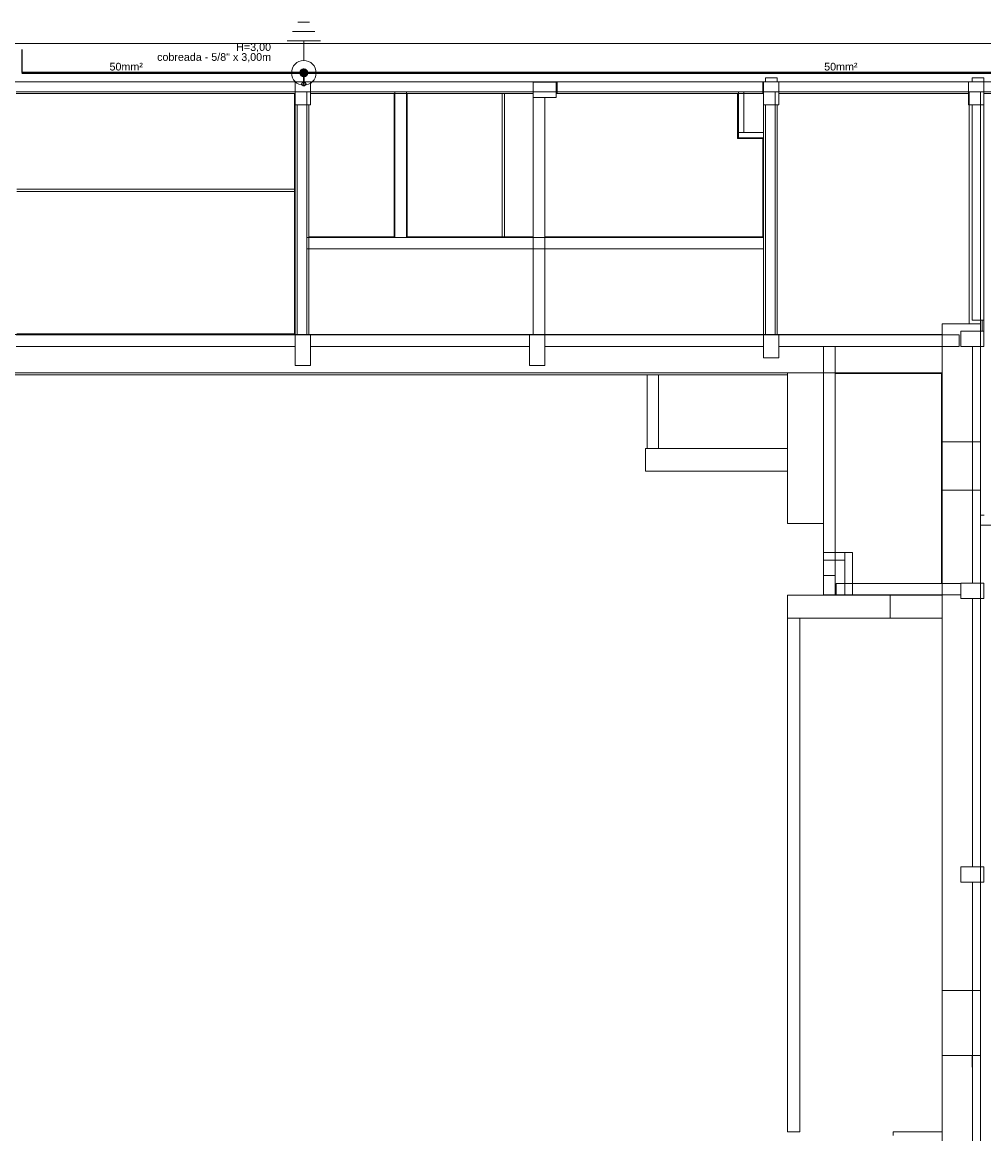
# Model space of a CAD drawing. Header units: millimetres. Extents: x 4477830 to 4478275, y -30323838 to -30323445.
# Tile 9 of 124: x 4478001 to 4478026, y -30323782 to -30323753. Entities that reach past the tile are written whole.
import ezdxf

# ---------------------------------------------------------------- set-up
doc = ezdxf.new("R2010")
doc.units = ezdxf.units.MM
doc.linetypes.add('NULL', pattern=[0])
for name, color, linetype, lineweight in [('IFC-Lance de escada-Contorno', 32, 'Continuous', 5), ('IFC-Parede padrão-Contorno', 44, 'Continuous', 5), ('IFC-Parede-Contorno', 42, 'Continuous', 5), ('IFC-Pilar-Contorno', 83, 'Continuous', 5), ('IFC-Viga-Contorno', 66, 'Continuous', 5), ('P-Simbol', 5, 'Continuous', 20), ('PR-Condutos', 150, 'Continuous', 25), ('PR-Haste de aterramento', 9, 'Continuous', 18), ('PR-Textos conduto', 7, 'Continuous', 9), ('Textos', 7, 'Continuous', 9)]:
    doc.layers.add(name, color=color, linetype=linetype, lineweight=lineweight)
doc.styles.add('ARIAL', font='arial.ttf')

msp = doc.modelspace()

# ---------------------------------------------------------------- hatches: boundary and pattern name
at = {"layer": 'P-Simbol', "linetype": 'Continuous'}
msp.add_hatch(color=5, dxfattribs=at).paths.add_polyline_path([(4478008.21, -30323753.933), (4478008.21, -30323753.924), (4478008.209, -30323753.915), (4478008.207, -30323753.906), (4478008.204, -30323753.897), (4478008.201, -30323753.889), (4478008.196, -30323753.881), (4478008.191, -30323753.873), (4478008.186, -30323753.866), (4478008.18, -30323753.859), (4478008.173, -30323753.853), (4478008.166, -30323753.847), (4478008.158, -30323753.843), (4478008.15, -30323753.838), (4478008.141, -30323753.835), (4478008.133, -30323753.832), (4478008.124, -30323753.83), (4478008.115, -30323753.829), (4478008.106, -30323753.828), (4478008.096, -30323753.829), (4478008.087, -30323753.83), (4478008.078, -30323753.832), (4478008.07, -30323753.835), (4478008.061, -30323753.838), (4478008.053, -30323753.843), (4478008.045, -30323753.847), (4478008.038, -30323753.853), (4478008.031, -30323753.859), (4478008.025, -30323753.866), (4478008.02, -30323753.873), (4478008.015, -30323753.881), (4478008.011, -30323753.889), (4478008.007, -30323753.897), (4478008.004, -30323753.906), (4478008.002, -30323753.915), (4478008.001, -30323753.924), (4478008.001, -30323753.933), (4478008.001, -30323753.942), (4478008.002, -30323753.952), (4478008.004, -30323753.96), (4478008.007, -30323753.969), (4478008.011, -30323753.978), (4478008.015, -30323753.986), (4478008.02, -30323753.993), (4478008.025, -30323754.001), (4478008.031, -30323754.007), (4478008.038, -30323754.014), (4478008.045, -30323754.019), (4478008.053, -30323754.024), (4478008.061, -30323754.028), (4478008.07, -30323754.032), (4478008.078, -30323754.035), (4478008.087, -30323754.037), (4478008.096, -30323754.038), (4478008.106, -30323754.038), (4478008.115, -30323754.038), (4478008.124, -30323754.037), (4478008.133, -30323754.035), (4478008.141, -30323754.032), (4478008.15, -30323754.028), (4478008.158, -30323754.024), (4478008.166, -30323754.019), (4478008.173, -30323754.014), (4478008.18, -30323754.007), (4478008.186, -30323754.001), (4478008.191, -30323753.993), (4478008.196, -30323753.986), (4478008.201, -30323753.978), (4478008.204, -30323753.969), (4478008.207, -30323753.96), (4478008.209, -30323753.952), (4478008.21, -30323753.942)])
at = {"layer": 'PR-Condutos', "linetype": 'Continuous', "true_color": 0x105689}
for points in [[(4478000.762, -30323753.325), (4478000.758, -30323753.325), (4478000.754, -30323753.933), (4478000.762, -30323753.925)], [(4478000.763, -30323753.325), (4478000.762, -30323753.325), (4478000.762, -30323753.925), (4478000.763, -30323753.925)], [(4478008.106, -30323753.822), (4478008.067, -30323753.967), (4478008.144, -30323753.967)], [(4478000.755, -30323753.925), (4478008.085, -30323753.926), (4478008.092, -30323753.925)], [(4478000.755, -30323753.926), (4478008.078, -30323753.927), (4478008.092, -30323753.926)], [(4478008.068, -30323753.93), (4478000.763, -30323753.927), (4478000.755, -30323753.93), (4478008.068, -30323753.93)], [(4478008.078, -30323753.927), (4478000.755, -30323753.927), (4478008.068, -30323753.93)], [(4478000.763, -30323753.93), (4478000.755, -30323753.933), (4478008.11, -30323753.933)], [(4478008.092, -30323753.93), (4478000.755, -30323753.93), (4478008.078, -30323753.933)], [(4478008.089, -30323753.941), (4478008.092, -30323753.933), (4478000.755, -30323753.933), (4478000.755, -30323753.941)], [(4478008.085, -30323753.926), (4478000.763, -30323753.925), (4478000.763, -30323753.926)], [(4478008.078, -30323753.927), (4478000.763, -30323753.926), (4478000.763, -30323753.927), (4478008.078, -30323753.927)], [(4478008.099, -30323754.215), (4478008.099, -30323753.941), (4478008.098, -30323754.22)], [(4478008.098, -30323753.941), (4478008.098, -30323754.221), (4478008.099, -30323753.945)], [(4478008.099, -30323753.925), (4478008.099, -30323754.215), (4478008.101, -30323753.947)], [(4478008.101, -30323754.03), (4478008.101, -30323753.941), (4478008.099, -30323754.218)], [(4478008.101, -30323754.03), (4478008.099, -30323754.217), (4478008.101, -30323754.216)], [(4478008.101, -30323753.926), (4478008.167, -30323753.926), (4478036.115, -30323753.926)], [(4478027.162, -30323753.929), (4478036.131, -30323753.929), (4478008.101, -30323753.927)], [(4478008.101, -30323753.93), (4478008.217, -30323753.93), (4478036.113, -30323753.93)], [(4478008.113, -30323753.925), (4478008.105, -30323753.941), (4478008.102, -30323753.925), (4478008.102, -30323754.217), (4478008.104, -30323753.949), (4478008.105, -30323754.216), (4478008.108, -30323753.95), (4478008.108, -30323754.216), (4478008.11, -30323753.947), (4478008.11, -30323754.049), (4478008.111, -30323753.946), (4478008.111, -30323754.217)], [(4478008.105, -30323754.214), (4478008.104, -30323753.949), (4478008.102, -30323754.215)], [(4478008.108, -30323754.214), (4478008.108, -30323753.948), (4478008.105, -30323754.214)], [(4478008.11, -30323754.049), (4478008.11, -30323753.941), (4478008.108, -30323754.216)], [(4478008.111, -30323754.216), (4478008.111, -30323753.946), (4478008.108, -30323754.214)], [(4478008.113, -30323754.218), (4478008.113, -30323753.945), (4478008.111, -30323754.215)], [(4478008.114, -30323753.945), (4478008.113, -30323753.941), (4478008.113, -30323754.22)], [(4478008.113, -30323754), (4478008.113, -30323754.219), (4478008.113, -30323754.221)], [(4478008.163, -30323753.925), (4478008.119, -30323753.926), (4478036.131, -30323753.926)], [(4478008.12, -30323753.926), (4478008.119, -30323753.927), (4478036.131, -30323753.927)], [(4478008.123, -30323753.927), (4478008.119, -30323753.93), (4478036.131, -30323753.93)], [(4478008.128, -30323753.93), (4478008.119, -30323753.933), (4478036.131, -30323753.933)], [(4478008.119, -30323753.937), (4478036.131, -30323753.937), (4478008.135, -30323753.933)], [(4478036.131, -30323753.941), (4478008.148, -30323753.939), (4478008.119, -30323753.941)], [(4478036.131, -30323753.941), (4478008.151, -30323753.941), (4478008.119, -30323753.941)], [(4478008.123, -30323753.939), (4478036.131, -30323753.939), (4478008.142, -30323753.937)], [(4478008.163, -30323753.925), (4478036.115, -30323753.926), (4478036.116, -30323753.925)], [(4478036.115, -30323753.926), (4478008.167, -30323753.926), (4478036.111, -30323753.927)], [(4478008.186, -30323753.927), (4478036.105, -30323753.929), (4478036.114, -30323753.927)], [(4478008.186, -30323753.927), (4478008.186, -30323753.927), (4478036.114, -30323753.927)], [(4478036.102, -30323753.93), (4478008.217, -30323753.93), (4478036.111, -30323753.933)], [(4478008.255, -30323753.933), (4478008.255, -30323753.933), (4478036.111, -30323753.933)], [(4478036.107, -30323753.937), (4478036.112, -30323753.933), (4478008.255, -30323753.933)], [(4478008.293, -30323753.937), (4478008.293, -30323753.937), (4478036.113, -30323753.937)], [(4478036.103, -30323753.939), (4478036.107, -30323753.937), (4478008.293, -30323753.937)], [(4478008.324, -30323753.939), (4478008.324, -30323753.939), (4478036.114, -30323753.939)], [(4478036.1, -30323753.941), (4478036.103, -30323753.939), (4478008.324, -30323753.939)], [(4478008.344, -30323753.941), (4478008.344, -30323753.941), (4478036.115, -30323753.941)], [(4478036.1, -30323753.941), (4478008.344, -30323753.941), (4478036.066, -30323753.941)], [(4478008.098, -30323754.222), (4478008.1, -30323754.228), (4478008.113, -30323754.221)]]:
    msp.add_hatch(color=146, dxfattribs=at).paths.add_polyline_path(points)

# ---------------------------------------------------------------- linework, layer by layer
at = {"layer": 'IFC-Lance de escada-Contorno', "color": 8, "lineweight": 5}
for p, q in [((4478017.023, -30323763.727), (4478020.727, -30323763.727)), ((4478017.023, -30323764.319), (4478017.023, -30323763.727)), ((4478017.023, -30323764.319), (4478020.727, -30323764.319))]:
    msp.add_line(p, q, dxfattribs=at)
at = {"layer": 'IFC-Parede padrão-Contorno', "color": 8, "lineweight": 5}
for p, q in [((4478016.955, -30323754.167), (4478028.216, -30323754.167)), ((4478000.603, -30323754.427), (4478001.936, -30323754.427)), ((4478001.936, -30323754.427), (4478023.309, -30323754.427)), ((4478007.865, -30323760.759), (4478007.865, -30323754.469)), ((4478008.185, -30323754.479), (4478008.185, -30323754.427)), ((4478008.185, -30323754.575), (4478008.185, -30323754.479)), ((4478010.465, -30323758.227), (4478010.465, -30323754.469)), ((4478010.485, -30323758.18), (4478010.485, -30323754.427)), ((4478010.785, -30323754.474), (4478010.785, -30323754.427)), ((4478010.785, -30323758.207), (4478010.785, -30323754.469)), ((4478010.785, -30323758.227), (4478010.785, -30323754.474)), ((4478010.805, -30323758.207), (4478010.805, -30323754.469)), ((4478013.285, -30323758.207), (4478013.285, -30323754.469)), ((4478013.345, -30323758.207), (4478013.345, -30323754.469)), ((4478014.693, -30323754.447), (4478014.703, -30323754.447)), ((4478019.423, -30323755.627), (4478019.423, -30323754.469)), ((4478019.443, -30323755.437), (4478019.443, -30323754.427)), ((4478019.583, -30323754.478), (4478019.583, -30323754.427)), ((4478019.583, -30323755.487), (4478019.583, -30323754.478)), ((4478020.103, -30323760.681), (4478020.103, -30323754.427)), ((4478020.103, -30323754.447), (4478020.103, -30323754.447)), ((4478020.403, -30323754.503), (4478020.403, -30323754.427)), ((4478023.309, -30323754.427), (4478035.763, -30323754.427)), ((4478025.463, -30323754.441), (4478025.463, -30323754.427)), ((4478025.463, -30323754.457), (4478025.463, -30323754.441)), ((4478025.463, -30323760.253), (4478025.463, -30323754.457)), ((4478025.763, -30323754.441), (4478025.763, -30323754.427)), ((4478025.763, -30323754.457), (4478025.763, -30323754.441)), ((4478025.763, -30323754.602), (4478025.763, -30323754.457)), ((4478007.885, -30323760.685), (4478007.885, -30323754.575)), ((4478008.185, -30323754.639), (4478008.185, -30323754.575)), ((4478008.185, -30323760.749), (4478008.185, -30323754.639)), ((4478020.403, -30323760.757), (4478020.403, -30323754.503)), ((4478025.763, -30323754.603), (4478025.763, -30323754.602)), ((4478025.763, -30323754.68), (4478025.763, -30323754.603)), ((4478025.763, -30323760.475), (4478025.763, -30323754.68)), ((4478019.423, -30323755.627), (4478019.443, -30323755.627)), ((4478019.423, -30323755.647), (4478019.423, -30323755.627)), ((4478019.423, -30323755.647), (4478020.083, -30323755.647)), ((4478019.443, -30323755.487), (4478019.443, -30323755.437)), ((4478019.443, -30323755.487), (4478019.577, -30323755.487)), ((4478019.577, -30323755.487), (4478019.583, -30323755.487)), ((4478020.079, -30323755.627), (4478020.083, -30323755.627)), ((4478020.083, -30323758.227), (4478020.083, -30323755.627)), ((4478000.623, -30323756.967), (4478007.865, -30323756.967)), ((4478000.623, -30323757.027), (4478007.865, -30323757.027)), ((4478008.185, -30323758.227), (4478008.191, -30323758.227)), ((4478008.191, -30323758.227), (4478008.202, -30323758.227)), ((4478008.202, -30323758.227), (4478008.312, -30323758.227)), ((4478008.235, -30323758.207), (4478010.465, -30323758.207)), ((4478008.235, -30323758.227), (4478010.465, -30323758.227)), ((4478008.312, -30323758.227), (4478008.683, -30323758.227)), ((4478008.683, -30323758.227), (4478009.057, -30323758.227)), ((4478009.057, -30323758.227), (4478019.862, -30323758.227)), ((4478010.485, -30323758.227), (4478010.485, -30323758.18)), ((4478010.785, -30323758.207), (4478014.094, -30323758.207)), ((4478014.394, -30323758.207), (4478020.083, -30323758.207)), ((4478016.955, -30323758.227), (4478020.083, -30323758.227)), ((4478019.862, -30323758.227), (4478020.092, -30323758.227)), ((4478020.083, -30323758.227), (4478020.083, -30323758.207)), ((4478020.083, -30323758.227), (4478020.103, -30323758.227)), ((4478020.092, -30323758.227), (4478020.103, -30323758.227)), ((4478008.185, -30323758.527), (4478008.202, -30323758.527)), ((4478008.202, -30323758.527), (4478008.683, -30323758.527)), ((4478008.683, -30323758.527), (4478019.488, -30323758.527)), ((4478019.488, -30323758.527), (4478019.862, -30323758.527)), ((4478019.862, -30323758.527), (4478019.981, -30323758.527)), ((4478019.981, -30323758.527), (4478020.092, -30323758.527)), ((4478020.092, -30323758.527), (4478020.099, -30323758.527)), ((4478020.099, -30323758.527), (4478020.103, -30323758.527)), ((4478025.463, -30323760.398), (4478025.463, -30323760.253)), ((4478024.763, -30323760.48), (4478025.216, -30323760.48)), ((4478024.763, -30323762.291), (4478024.763, -30323760.48)), ((4478025.216, -30323760.48), (4478025.763, -30323760.48)), ((4478025.463, -30323760.399), (4478025.463, -30323760.398)), ((4478025.463, -30323760.475), (4478025.463, -30323760.399)), ((4478025.463, -30323760.479), (4478025.463, -30323760.475)), ((4478025.463, -30323760.48), (4478025.463, -30323760.479)), ((4478025.76, -30323760.48), (4478025.763, -30323760.48)), ((4478025.763, -30323760.67), (4478025.763, -30323760.381)), ((4478025.763, -30323760.479), (4478025.763, -30323760.475)), ((4478025.763, -30323760.48), (4478025.763, -30323760.479)), ((4478025.763, -30323762.291), (4478025.763, -30323760.48)), ((4478025.803, -30323760.67), (4478025.803, -30323760.381)), ((4478000.623, -30323760.739), (4478007.865, -30323760.739)), ((4478000.623, -30323760.759), (4478005.694, -30323760.759)), ((4478007.885, -30323760.749), (4478007.885, -30323760.685)), ((4478007.885, -30323760.756), (4478007.885, -30323760.749)), ((4478007.885, -30323760.759), (4478007.885, -30323760.756)), ((4478008.185, -30323760.759), (4478008.185, -30323760.749)), ((4478020.103, -30323760.757), (4478020.103, -30323760.681)), ((4478020.103, -30323760.757), (4478020.4, -30323760.757)), ((4478020.4, -30323760.757), (4478020.403, -30323760.757)), ((4478017.062, -30323763.727), (4478017.062, -30323761.812)), ((4478017.362, -30323763.727), (4478017.362, -30323761.812)), ((4478020.727, -30323762.126), (4478020.727, -30323761.759)), ((4478020.814, -30323761.759), (4478021.667, -30323761.759)), ((4478021.667, -30323767.559), (4478021.667, -30323761.779)), ((4478021.967, -30323761.779), (4478024.743, -30323761.779)), ((4478024.743, -30323767.249), (4478024.743, -30323761.759)), ((4478020.727, -30323763.257), (4478020.727, -30323762.126)), ((4478024.763, -30323763.56), (4478024.763, -30323762.291)), ((4478025.763, -30323763.56), (4478025.763, -30323762.291)), ((4478020.727, -30323763.849), (4478020.727, -30323763.257)), ((4478024.763, -30323763.56), (4478025.579, -30323763.56)), ((4478024.763, -30323764.589), (4478024.763, -30323763.56)), ((4478024.946, -30323763.56), (4478025.763, -30323763.56)), ((4478025.763, -30323763.792), (4478025.763, -30323763.56)), ((4478020.727, -30323765.687), (4478020.727, -30323763.849)), ((4478021.667, -30323765.687), (4478021.667, -30323763.849)), ((4478025.763, -30323764.82), (4478025.763, -30323763.792)), ((4478024.763, -30323764.82), (4478024.763, -30323764.589)), ((4478024.763, -30323768.524), (4478024.763, -30323764.82)), ((4478024.763, -30323764.82), (4478025.579, -30323764.82)), ((4478024.946, -30323764.82), (4478025.763, -30323764.82)), ((4478025.763, -30323768.524), (4478025.763, -30323764.82)), ((4478025.763, -30323765.467), (4478025.767, -30323765.467)), ((4478025.767, -30323765.467), (4478025.775, -30323765.467)), ((4478025.775, -30323765.467), (4478025.852, -30323765.467)), ((4478020.727, -30323765.687), (4478020.778, -30323765.687)), ((4478020.778, -30323765.687), (4478021.132, -30323765.687)), ((4478021.132, -30323765.687), (4478021.667, -30323765.687)), ((4478025.763, -30323765.727), (4478025.767, -30323765.727)), ((4478025.767, -30323765.727), (4478025.775, -30323765.727)), ((4478025.775, -30323765.727), (4478035.139, -30323765.727)), ((4478021.667, -30323766.447), (4478022.027, -30323766.447)), ((4478021.667, -30323766.647), (4478021.856, -30323766.647)), ((4478021.856, -30323766.647), (4478022.217, -30323766.647)), ((4478022.027, -30323766.447), (4478022.217, -30323766.447)), ((4478021.687, -30323767.56), (4478021.687, -30323767.549)), ((4478021.687, -30323767.56), (4478023.403, -30323767.56)), ((4478021.967, -30323767.54), (4478021.992, -30323767.54)), ((4478023.403, -30323767.559), (4478024.676, -30323767.559)), ((4478023.403, -30323768.159), (4478023.403, -30323767.734)), ((4478024.676, -30323767.559), (4478024.763, -30323767.559)), ((4478020.723, -30323781.56), (4478020.723, -30323768.16)), ((4478020.723, -30323768.16), (4478020.727, -30323768.16)), ((4478021.043, -30323781.56), (4478021.043, -30323768.16)), ((4478023.403, -30323768.159), (4478023.49, -30323768.159)), ((4478023.49, -30323768.159), (4478024.763, -30323768.159)), ((4478024.763, -30323777.858), (4478024.763, -30323768.524)), ((4478025.763, -30323768.539), (4478025.763, -30323768.524)), ((4478025.763, -30323777.873), (4478025.763, -30323768.539)), ((4478024.763, -30323777.873), (4478024.763, -30323777.858)), ((4478024.763, -30323781.844), (4478024.763, -30323779.569)), ((4478024.946, -30323779.569), (4478025.763, -30323779.569)), ((4478025.763, -30323781.854), (4478025.763, -30323779.569)), ((4478020.723, -30323781.56), (4478021.043, -30323781.56)), ((4478023.483, -30323781.56), (4478024.561, -30323781.56)), ((4478023.483, -30323781.655), (4478023.483, -30323781.56)), ((4478023.483, -30323781.56), (4478024.763, -30323781.56)), ((4478024.561, -30323781.56), (4478024.763, -30323781.56))]:
    msp.add_line(p, q, dxfattribs=at)
at = {"layer": 'IFC-Parede-Contorno', "color": 8, "lineweight": 5}
for p, q in [((4477998.723, -30323753.167), (4478020.268, -30323753.167)), ((4478020.268, -30323753.167), (4478058.481, -30323753.167)), ((4477998.723, -30323754.167), (4478016.955, -30323754.167)), ((4478019.443, -30323755.621), (4478019.443, -30323755.487)), ((4478019.443, -30323755.627), (4478019.443, -30323755.621)), ((4478019.443, -30323755.627), (4478020.079, -30323755.627)), ((4478019.475, -30323755.487), (4478020.103, -30323755.487)), ((4478019.583, -30323755.487), (4478020.103, -30323755.487)), ((4478020.079, -30323755.627), (4478020.103, -30323755.622)), ((4478020.079, -30323755.627), (4478020.103, -30323755.627)), ((4478020.079, -30323755.627), (4478020.103, -30323755.627)), ((4478000.573, -30323760.759), (4478002.57, -30323760.759)), ((4478002.57, -30323760.759), (4478020.712, -30323760.759)), ((4478020.712, -30323760.759), (4478023.906, -30323760.759)), ((4478023.906, -30323760.759), (4478024.16, -30323760.759)), ((4478024.16, -30323760.759), (4478024.331, -30323760.759)), ((4478024.331, -30323760.759), (4478024.697, -30323760.759)), ((4478024.697, -30323760.759), (4478024.749, -30323760.759)), ((4478024.749, -30323760.759), (4478024.763, -30323760.759)), ((4477982.962, -30323761.759), (4478020.093, -30323761.759)), ((4477982.962, -30323761.812), (4478017.519, -30323761.812)), ((4478000.573, -30323761.759), (4478018.627, -30323761.759)), ((4478017.519, -30323761.812), (4478020.093, -30323761.812)), ((4478018.627, -30323761.759), (4478020.974, -30323761.759)), ((4478020.093, -30323761.759), (4478020.727, -30323761.759)), ((4478020.093, -30323761.812), (4478020.232, -30323761.812)), ((4478020.232, -30323761.812), (4478020.727, -30323761.812)), ((4478020.727, -30323761.795), (4478020.727, -30323761.759)), ((4478020.974, -30323761.759), (4478022.709, -30323761.759)), ((4478022.709, -30323761.759), (4478023.999, -30323761.759)), ((4478023.999, -30323761.759), (4478024.305, -30323761.759)), ((4478024.305, -30323761.759), (4478024.763, -30323761.759)), ((4478022.217, -30323767.485), (4478022.217, -30323766.447)), ((4478022.217, -30323766.447), (4478022.348, -30323766.447)), ((4478022.348, -30323766.447), (4478022.417, -30323766.447)), ((4478022.417, -30323767.176), (4478022.417, -30323766.447)), ((4478022.417, -30323767.485), (4478022.417, -30323767.176)), ((4478022.217, -30323767.559), (4478022.217, -30323767.485)), ((4478022.417, -30323767.559), (4478022.417, -30323767.485)), ((4478020.723, -30323767.56), (4478020.727, -30323767.56)), ((4478020.723, -30323768.16), (4478020.723, -30323767.56)), ((4478020.727, -30323767.559), (4478022.929, -30323767.559)), ((4478020.727, -30323768.053), (4478020.727, -30323767.559)), ((4478020.727, -30323767.56), (4478021.687, -30323767.56)), ((4478020.727, -30323768.159), (4478020.727, -30323767.734)), ((4478022.929, -30323767.559), (4478022.985, -30323767.559)), ((4478022.985, -30323767.559), (4478023.403, -30323767.559)), ((4478023.403, -30323767.599), (4478023.403, -30323767.559)), ((4478023.403, -30323767.56), (4478024.271, -30323767.56)), ((4478023.403, -30323767.734), (4478023.403, -30323767.56)), ((4478024.271, -30323767.56), (4478024.763, -30323767.56)), ((4478020.727, -30323768.159), (4478020.727, -30323768.053)), ((4478023.403, -30323768.16), (4478023.403, -30323767.943)), ((4478020.727, -30323768.159), (4478022.586, -30323768.159)), ((4478020.727, -30323768.159), (4478020.783, -30323768.159)), ((4478020.727, -30323768.16), (4478023.403, -30323768.16)), ((4478020.783, -30323768.159), (4478020.905, -30323768.159)), ((4478020.905, -30323768.159), (4478023.403, -30323768.159)), ((4478023.403, -30323768.16), (4478024.095, -30323768.16)), ((4478024.095, -30323768.16), (4478024.763, -30323768.16)), ((4478024.763, -30323777.873), (4478025.478, -30323777.873)), ((4478024.763, -30323779.086), (4478024.763, -30323777.873)), ((4478025.478, -30323777.873), (4478025.763, -30323777.873)), ((4478025.763, -30323778.314), (4478025.763, -30323777.873)), ((4478025.763, -30323779.527), (4478025.763, -30323778.314)), ((4478024.763, -30323779.527), (4478024.763, -30323779.086)), ((4478024.763, -30323779.542), (4478024.763, -30323779.527)), ((4478024.763, -30323779.569), (4478024.763, -30323779.542)), ((4478024.763, -30323779.569), (4478024.946, -30323779.569)), ((4478025.763, -30323779.569), (4478025.763, -30323779.527))]:
    msp.add_line(p, q, dxfattribs=at)
at = {"layer": 'IFC-Pilar-Contorno', "color": 8, "lineweight": 5}
for p, q in [((4478007.885, -30323754.177), (4478007.885, -30323754.167)), ((4478007.885, -30323754.75), (4478007.885, -30323754.177)), ((4478008.285, -30323754.184), (4478008.285, -30323754.167)), ((4478008.285, -30323754.767), (4478008.285, -30323754.194)), ((4478014.093, -30323754.171), (4478014.11, -30323754.171)), ((4478014.093, -30323754.559), (4478014.093, -30323754.177)), ((4478014.11, -30323754.171), (4478014.12, -30323754.171)), ((4478014.12, -30323754.171), (4478014.693, -30323754.171)), ((4478014.693, -30323754.182), (4478014.693, -30323754.171)), ((4478014.693, -30323754.188), (4478014.693, -30323754.182)), ((4478014.693, -30323754.571), (4478014.693, -30323754.188)), ((4478020.103, -30323754.232), (4478020.103, -30323754.167)), ((4478020.503, -30323754.484), (4478020.503, -30323754.167)), ((4478025.443, -30323754.226), (4478025.443, -30323754.167)), ((4478025.843, -30323754.514), (4478025.843, -30323754.167)), ((4478020.103, -30323754.451), (4478020.103, -30323754.232)), ((4478020.503, -30323754.548), (4478020.503, -30323754.484)), ((4478025.443, -30323754.42), (4478025.443, -30323754.226)), ((4478025.443, -30323754.767), (4478025.443, -30323754.42)), ((4478007.885, -30323754.767), (4478008.268, -30323754.767)), ((4478008.268, -30323754.767), (4478008.274, -30323754.767)), ((4478008.274, -30323754.767), (4478008.285, -30323754.767)), ((4478014.093, -30323754.571), (4478014.093, -30323754.559)), ((4478014.093, -30323754.571), (4478014.103, -30323754.571)), ((4478014.103, -30323754.571), (4478014.676, -30323754.571)), ((4478014.676, -30323754.571), (4478014.693, -30323754.571)), ((4478020.103, -30323754.767), (4478020.25, -30323754.767)), ((4478020.292, -30323754.767), (4478020.503, -30323754.767)), ((4478020.503, -30323754.767), (4478020.503, -30323754.548)), ((4478025.443, -30323754.767), (4478025.573, -30323754.767)), ((4478025.612, -30323754.767), (4478025.843, -30323754.767)), ((4478025.843, -30323754.573), (4478025.843, -30323754.514)), ((4478025.843, -30323754.767), (4478025.843, -30323754.573)), ((4478007.885, -30323761.003), (4478007.885, -30323760.768)), ((4478007.885, -30323760.768), (4478008.168, -30323760.768)), ((4478008.168, -30323760.768), (4478008.285, -30323760.768)), ((4478008.285, -30323761.333), (4478008.285, -30323760.768)), ((4478013.994, -30323761.003), (4478013.994, -30323760.768)), ((4478013.994, -30323760.768), (4478014.277, -30323760.768)), ((4478014.394, -30323761.333), (4478014.394, -30323760.768)), ((4478020.103, -30323760.939), (4478020.103, -30323760.77)), ((4478020.103, -30323760.77), (4478020.391, -30323760.77)), ((4478020.391, -30323760.77), (4478020.503, -30323760.77)), ((4478020.503, -30323761.201), (4478020.503, -30323760.77)), ((4478025.243, -30323760.8), (4478025.243, -30323760.67)), ((4478025.243, -30323760.67), (4478025.584, -30323760.67)), ((4478025.243, -30323760.843), (4478025.243, -30323760.8)), ((4478025.243, -30323761.07), (4478025.243, -30323760.843)), ((4478025.584, -30323760.67), (4478025.778, -30323760.67)), ((4478025.778, -30323760.67), (4478025.843, -30323760.67)), ((4478025.843, -30323760.898), (4478025.843, -30323760.67)), ((4478007.885, -30323761.568), (4478007.885, -30323761.003)), ((4478013.994, -30323761.568), (4478013.994, -30323761.003)), ((4478020.103, -30323761.37), (4478020.103, -30323760.939)), ((4478025.243, -30323761.07), (4478025.437, -30323761.07)), ((4478025.437, -30323761.07), (4478025.501, -30323761.07)), ((4478025.501, -30323761.07), (4478025.843, -30323761.07)), ((4478025.843, -30323761.027), (4478025.843, -30323760.898)), ((4478008.285, -30323761.568), (4478008.285, -30323761.333)), ((4478014.394, -30323761.568), (4478014.394, -30323761.333)), ((4478020.103, -30323761.37), (4478020.216, -30323761.37)), ((4478020.216, -30323761.37), (4478020.503, -30323761.37)), ((4478020.503, -30323761.37), (4478020.503, -30323761.201)), ((4478007.885, -30323761.568), (4478008.003, -30323761.568)), ((4478008.003, -30323761.568), (4478008.285, -30323761.568)), ((4478013.994, -30323761.568), (4478014.112, -30323761.568)), ((4478014.112, -30323761.568), (4478014.394, -30323761.568)), ((4478021.667, -30323767.308), (4478021.667, -30323767.047)), ((4478021.81, -30323767.047), (4478021.967, -30323767.047)), ((4478021.967, -30323767.233), (4478021.967, -30323767.047)), ((4478021.967, -30323767.494), (4478021.967, -30323767.233)), ((4478025.243, -30323767.377), (4478025.243, -30323767.247)), ((4478025.243, -30323767.247), (4478025.585, -30323767.247)), ((4478025.585, -30323767.247), (4478025.779, -30323767.247)), ((4478021.667, -30323767.362), (4478021.667, -30323767.308)), ((4478021.667, -30323767.547), (4478021.667, -30323767.362)), ((4478021.967, -30323767.547), (4478021.967, -30323767.494)), ((4478025.243, -30323767.42), (4478025.243, -30323767.377)), ((4478025.243, -30323767.647), (4478025.243, -30323767.42)), ((4478025.843, -30323767.604), (4478025.843, -30323767.475)), ((4478021.699, -30323767.547), (4478021.855, -30323767.547)), ((4478025.243, -30323767.647), (4478025.437, -30323767.647)), ((4478025.437, -30323767.647), (4478025.502, -30323767.647)), ((4478025.502, -30323767.647), (4478025.843, -30323767.647)), ((4478025.243, -30323774.777), (4478025.243, -30323774.647)), ((4478025.243, -30323774.647), (4478025.582, -30323774.647)), ((4478025.243, -30323774.821), (4478025.243, -30323774.777)), ((4478025.582, -30323774.647), (4478025.776, -30323774.647)), ((4478025.843, -30323774.873), (4478025.843, -30323774.647)), ((4478025.243, -30323775.047), (4478025.243, -30323774.821)), ((4478025.243, -30323775.047), (4478025.437, -30323775.047)), ((4478025.437, -30323775.047), (4478025.505, -30323775.047)), ((4478025.505, -30323775.047), (4478025.843, -30323775.047)), ((4478025.843, -30323775.003), (4478025.843, -30323774.873)), ((4478025.843, -30323775.047), (4478025.843, -30323775.003))]:
    msp.add_line(p, q, dxfattribs=at)
at = {"layer": 'IFC-Viga-Contorno', "color": 8, "lineweight": 5}
for p, q in [((4478000.603, -30323754.169), (4478006.429, -30323754.169)), ((4478006.429, -30323754.169), (4478007.885, -30323754.169)), ((4478007.885, -30323754.409), (4478007.885, -30323754.169)), ((4478008.285, -30323754.169), (4478009.447, -30323754.169)), ((4478008.285, -30323754.229), (4478008.285, -30323754.169)), ((4478009.447, -30323754.169), (4478014.094, -30323754.169)), ((4478014.093, -30323754.23), (4478014.093, -30323754.171)), ((4478014.094, -30323754.169), (4478014.094, -30323754.169)), ((4478014.094, -30323754.171), (4478014.094, -30323754.169)), ((4478014.703, -30323754.229), (4478014.703, -30323754.169)), ((4478014.703, -30323754.169), (4478016.955, -30323754.169)), ((4478014.719, -30323754.409), (4478014.719, -30323754.169)), ((4478016.955, -30323754.169), (4478020.078, -30323754.169)), ((4478019.023, -30323754.169), (4478020.103, -30323754.169)), ((4478020.078, -30323754.409), (4478020.078, -30323754.169)), ((4478020.103, -30323754.409), (4478020.103, -30323754.169)), ((4478020.153, -30323754.061), (4478020.333, -30323754.061)), ((4478020.153, -30323754.103), (4478020.153, -30323754.061)), ((4478020.153, -30323754.167), (4478020.153, -30323754.103)), ((4478020.333, -30323754.061), (4478020.453, -30323754.061)), ((4478020.453, -30323754.125), (4478020.453, -30323754.061)), ((4478020.453, -30323754.167), (4478020.453, -30323754.125)), ((4478020.503, -30323754.169), (4478022.586, -30323754.169)), ((4478022.586, -30323754.169), (4478025.443, -30323754.169)), ((4478025.443, -30323754.168), (4478025.443, -30323754.167)), ((4478025.443, -30323754.169), (4478025.443, -30323754.168)), ((4478025.443, -30323754.409), (4478025.443, -30323754.169)), ((4478025.543, -30323754.061), (4478025.723, -30323754.061)), ((4478025.543, -30323754.103), (4478025.543, -30323754.061)), ((4478025.543, -30323754.167), (4478025.543, -30323754.103)), ((4478025.723, -30323754.061), (4478025.843, -30323754.061)), ((4478025.843, -30323754.125), (4478025.843, -30323754.061)), ((4478025.843, -30323754.167), (4478025.843, -30323754.125)), ((4478025.843, -30323754.169), (4478028.216, -30323754.169)), ((4478000.603, -30323754.469), (4478002.06, -30323754.469)), ((4478002.06, -30323754.469), (4478007.885, -30323754.469)), ((4478008.285, -30323754.469), (4478012.932, -30323754.469)), ((4478012.932, -30323754.469), (4478014.093, -30323754.469)), ((4478014.703, -30323754.469), (4478014.703, -30323754.229)), ((4478014.703, -30323754.469), (4478015.783, -30323754.469)), ((4478014.719, -30323754.469), (4478014.719, -30323754.409)), ((4478014.719, -30323754.469), (4478016.955, -30323754.469)), ((4478016.955, -30323754.469), (4478020.103, -30323754.469)), ((4478020.078, -30323754.469), (4478020.078, -30323754.409)), ((4478020.103, -30323754.469), (4478020.103, -30323754.409)), ((4478020.503, -30323754.469), (4478021.491, -30323754.469)), ((4478021.491, -30323754.469), (4478025.443, -30323754.469)), ((4478025.443, -30323754.469), (4478025.443, -30323754.409)), ((4478025.843, -30323754.469), (4478027.707, -30323754.469)), ((4478007.935, -30323757.168), (4478007.935, -30323754.767)), ((4478008.235, -30323758.368), (4478008.235, -30323754.767)), ((4478014.094, -30323754.571), (4478014.274, -30323754.571)), ((4478014.094, -30323757.05), (4478014.094, -30323754.571)), ((4478014.394, -30323758.289), (4478014.394, -30323754.571)), ((4478020.153, -30323757.168), (4478020.153, -30323754.767)), ((4478020.153, -30323754.767), (4478020.333, -30323754.767)), ((4478020.453, -30323758.369), (4478020.453, -30323754.767)), ((4478025.543, -30323757.013), (4478025.543, -30323754.767)), ((4478025.543, -30323754.767), (4478025.723, -30323754.767)), ((4478025.723, -30323754.767), (4478025.843, -30323754.767)), ((4478025.843, -30323758.135), (4478025.843, -30323754.767)), ((4478014.094, -30323760.768), (4478014.094, -30323757.05)), ((4478025.543, -30323760.381), (4478025.543, -30323757.013)), ((4478007.935, -30323760.768), (4478007.935, -30323757.168)), ((4478020.153, -30323760.77), (4478020.153, -30323757.168)), ((4478025.843, -30323760.381), (4478025.843, -30323758.135)), ((4478008.235, -30323760.768), (4478008.235, -30323758.368)), ((4478014.394, -30323760.768), (4478014.394, -30323758.289)), ((4478020.453, -30323760.77), (4478020.453, -30323758.369)), ((4478025.543, -30323760.381), (4478025.663, -30323760.381)), ((4478025.663, -30323760.381), (4478025.843, -30323760.381)), ((4478025.843, -30323760.67), (4478025.843, -30323760.381)), ((4478000.603, -30323760.77), (4478004.556, -30323760.77)), ((4478004.556, -30323760.77), (4478007.885, -30323760.77)), ((4478008.055, -30323760.768), (4478008.235, -30323760.768)), ((4478008.285, -30323760.77), (4478011.385, -30323760.77)), ((4478011.385, -30323760.77), (4478013.994, -30323760.77)), ((4478014.214, -30323760.768), (4478014.394, -30323760.768)), ((4478014.394, -30323760.77), (4478017.493, -30323760.77)), ((4478017.493, -30323760.77), (4478020.103, -30323760.77)), ((4478020.273, -30323760.77), (4478020.453, -30323760.77)), ((4478020.503, -30323760.77), (4478023.054, -30323760.77)), ((4478023.054, -30323760.77), (4478025.202, -30323760.77)), ((4478025.202, -30323760.933), (4478025.202, -30323760.77)), ((4478025.763, -30323760.67), (4478025.763, -30323760.67)), ((4478025.803, -30323760.67), (4478025.843, -30323760.67)), ((4478025.843, -30323760.931), (4478025.843, -30323760.721)), ((4478025.843, -30323760.721), (4478025.847, -30323760.721)), ((4478000.603, -30323761.07), (4478003.932, -30323761.07)), ((4478003.932, -30323761.07), (4478007.885, -30323761.07)), ((4478007.885, -30323761.07), (4478007.885, -30323760.933)), ((4478008.285, -30323761.07), (4478010.895, -30323761.07)), ((4478010.895, -30323761.07), (4478013.994, -30323761.07)), ((4478013.994, -30323761.07), (4478013.994, -30323760.933)), ((4478014.394, -30323761.07), (4478017.004, -30323761.07)), ((4478017.004, -30323761.07), (4478020.103, -30323761.07)), ((4478020.103, -30323761.07), (4478020.103, -30323760.933)), ((4478020.503, -30323761.07), (4478022.651, -30323761.07)), ((4478021.667, -30323764.258), (4478021.667, -30323761.07)), ((4478021.967, -30323763.859), (4478021.967, -30323761.07)), ((4478022.651, -30323761.07), (4478025.202, -30323761.07)), ((4478025.202, -30323761.07), (4478025.202, -30323760.933)), ((4478025.553, -30323764.776), (4478025.553, -30323761.07)), ((4478025.843, -30323761.07), (4478025.843, -30323760.931)), ((4478021.967, -30323767.047), (4478021.967, -30323763.859)), ((4478021.667, -30323767.047), (4478021.667, -30323764.258)), ((4478025.553, -30323767.247), (4478025.553, -30323764.776)), ((4478021.664, -30323765.687), (4478021.667, -30323767.108)), ((4478021.667, -30323767.047), (4478021.827, -30323767.047)), ((4478021.967, -30323767.108), (4478021.967, -30323767.54)), ((4478025.553, -30323767.247), (4478025.727, -30323767.247)), ((4478025.727, -30323767.247), (4478025.843, -30323767.247)), ((4478025.843, -30323767.487), (4478025.843, -30323767.247)), ((4478021.992, -30323767.409), (4478021.992, -30323767.249)), ((4478021.992, -30323767.249), (4478023.509, -30323767.249)), ((4478021.992, -30323767.549), (4478021.992, -30323767.409)), ((4478023.509, -30323767.249), (4478025.243, -30323767.249)), ((4478025.243, -30323767.389), (4478025.243, -30323767.249)), ((4478025.243, -30323767.549), (4478025.243, -30323767.389)), ((4478025.843, -30323767.647), (4478025.843, -30323767.487)), ((4478021.667, -30323767.548), (4478021.667, -30323767.547)), ((4478021.667, -30323767.547), (4478021.807, -30323767.547)), ((4478021.667, -30323767.549), (4478021.667, -30323767.548)), ((4478021.667, -30323767.549), (4478021.827, -30323767.549)), ((4478021.807, -30323767.547), (4478021.967, -30323767.547)), ((4478021.827, -30323767.549), (4478021.967, -30323767.549)), ((4478021.967, -30323767.548), (4478021.967, -30323767.547)), ((4478021.967, -30323767.549), (4478021.967, -30323767.548)), ((4478021.992, -30323767.549), (4478023.726, -30323767.549)), ((4478023.726, -30323767.549), (4478025.243, -30323767.549)), ((4478025.553, -30323771.847), (4478025.553, -30323767.647)), ((4478025.553, -30323774.647), (4478025.553, -30323771.847)), ((4478025.553, -30323774.647), (4478025.669, -30323774.647)), ((4478025.669, -30323774.647), (4478025.843, -30323774.647)), ((4478025.553, -30323779.331), (4478025.553, -30323775.047)), ((4478025.843, -30323774.999), (4478025.843, -30323774.836)), ((4478025.843, -30323775.025), (4478025.843, -30323774.999)), ((4478025.553, -30323782.187), (4478025.553, -30323779.331)), ((4478025.543, -30323779.689), (4478025.543, -30323779.569)), ((4478025.543, -30323779.869), (4478025.543, -30323779.689)), ((4478025.543, -30323779.869), (4478025.547, -30323779.869)), ((4478025.547, -30323779.869), (4478025.553, -30323779.869))]:
    msp.add_line(p, q, dxfattribs=at)
at = {"layer": 'P-Simbol'}
for p, q in [((4478007.954, -30323752.612), (4478008.257, -30323752.612)), ((4478007.813, -30323752.855), (4478008.398, -30323752.855)), ((4478008.539, -30323753.099), (4478007.673, -30323753.099)), ((4478008.106, -30323753.099), (4478008.106, -30323753.611)), ((4478008.001, -30323753.933), (4478007.783, -30323753.933)), ((4478008.21, -30323753.933), (4478008.428, -30323753.933))]:
    msp.add_line(p, q, dxfattribs=at)
for radius in [0.322, 0.105, 0.105, 0.105]:
    msp.add_circle((4478008.106, -30323753.933), radius, dxfattribs=at)
at = {"layer": 'PR-Condutos'}
for p, q in [((4478000.762, -30323753.325), (4478000.76, -30323753.325)), ((4478000.763, -30323753.325), (4478000.762, -30323753.325)), ((4478000.763, -30323753.925), (4478000.763, -30323753.325)), ((4478008.086, -30323753.925), (4478000.755, -30323753.925)), ((4478000.755, -30323753.941), (4478008.026, -30323753.941)), ((4478008.026, -30323753.941), (4478008.11, -30323753.941)), ((4478008.092, -30323753.925), (4478008.086, -30323753.925)), ((4478008.092, -30323753.925), (4478008.092, -30323753.925)), ((4478008.098, -30323753.925), (4478008.098, -30323753.941)), ((4478008.098, -30323753.941), (4478008.098, -30323753.945)), ((4478008.098, -30323753.945), (4478008.098, -30323754.221)), ((4478008.163, -30323753.925), (4478008.101, -30323753.925)), ((4478008.114, -30323753.945), (4478008.114, -30323753.941)), ((4478008.114, -30323754.222), (4478008.114, -30323753.945)), ((4478008.119, -30323753.941), (4478008.119, -30323753.941)), ((4478008.119, -30323753.941), (4478008.128, -30323753.941)), ((4478008.128, -30323753.941), (4478008.152, -30323753.941)), ((4478008.152, -30323753.941), (4478008.348, -30323753.941)), ((4478036.116, -30323753.925), (4478008.163, -30323753.925)), ((4478008.348, -30323753.941), (4478036.131, -30323753.941)), ((4478008.1, -30323754.216), (4478008.098, -30323754.219)), ((4478008.098, -30323754.219), (4478008.098, -30323754.222)), ((4478008.098, -30323754.222), (4478008.098, -30323754.225)), ((4478008.098, -30323754.225), (4478008.1, -30323754.228)), ((4478008.103, -30323754.215), (4478008.1, -30323754.216)), ((4478008.1, -30323754.228), (4478008.103, -30323754.23)), ((4478008.106, -30323754.214), (4478008.103, -30323754.215)), ((4478008.103, -30323754.23), (4478008.106, -30323754.23)), ((4478008.11, -30323754.215), (4478008.106, -30323754.214)), ((4478008.106, -30323754.23), (4478008.11, -30323754.229)), ((4478008.112, -30323754.218), (4478008.11, -30323754.215)), ((4478008.11, -30323754.229), (4478008.112, -30323754.227)), ((4478008.113, -30323754.221), (4478008.112, -30323754.218)), ((4478008.112, -30323754.227), (4478008.113, -30323754.224)), ((4478008.113, -30323754.224), (4478008.113, -30323754.221))]:
    msp.add_line(p, q, dxfattribs=at)
msp.add_lwpolyline([(4478008.106, -30323754.172), (4478008.106, -30323753.822)], dxfattribs=at)
msp.add_circle((4478008.106, -30323754.222), 0.05, dxfattribs=at)
at = {"layer": 'PR-Haste de aterramento'}
for p, q in [((4478008.097, -30323753.923), (4478008.092, -30323753.925)), ((4478008.092, -30323753.925), (4478008.092, -30323753.928)), ((4478008.092, -30323753.928), (4478008.092, -30323753.936)), ((4478008.092, -30323753.936), (4478008.092, -30323753.941)), ((4478008.092, -30323753.941), (4478008.098, -30323753.945)), ((4478008.098, -30323753.922), (4478008.097, -30323753.923)), ((4478008.101, -30323753.92), (4478008.098, -30323753.922)), ((4478008.106, -30323753.917), (4478008.101, -30323753.92)), ((4478008.101, -30323753.92), (4478008.101, -30323753.92)), ((4478008.101, -30323753.92), (4478008.101, -30323753.92)), ((4478008.108, -30323753.919), (4478008.106, -30323753.917)), ((4478008.11, -30323753.92), (4478008.108, -30323753.919)), ((4478008.112, -30323753.921), (4478008.11, -30323753.92)), ((4478008.112, -30323753.921), (4478008.112, -30323753.921)), ((4478008.114, -30323753.922), (4478008.112, -30323753.921)), ((4478008.119, -30323753.925), (4478008.114, -30323753.922)), ((4478008.114, -30323753.945), (4478008.118, -30323753.942)), ((4478008.118, -30323753.942), (4478008.119, -30323753.941)), ((4478008.119, -30323753.926), (4478008.119, -30323753.925)), ((4478008.119, -30323753.931), (4478008.119, -30323753.926)), ((4478008.119, -30323753.941), (4478008.119, -30323753.931))]:
    msp.add_line(p, q, dxfattribs=at)

# ---------------------------------------------------------------- texts
at = {"layer": 'PR-Textos conduto', "linetype": 'NULL', "char_height": 0.2, "width": 1.73841, "attachment_point": 8, "line_spacing_factor": 0.6, "style": 'ARIAL'}
for insert in [(4478003.473, -30323753.873), (4478022.116, -30323753.873)]:
    msp.add_mtext('50mm²', dxfattribs=dict(at, insert=insert))
at = {"layer": 'Textos', "linetype": 'NULL', "char_height": 0.2, "attachment_point": 9, "line_spacing_factor": 0.6, "style": 'ARIAL'}
for s, insert, width in [('H=3,00', (4478007.252, -30323753.396), 1.81707), ('cobreada - 5/8" x 3,00m', (4478007.252, -30323753.656), 5.9436)]:
    msp.add_mtext(s, dxfattribs=dict(at, insert=insert, width=width))

doc.saveas('drawing.dxf')
